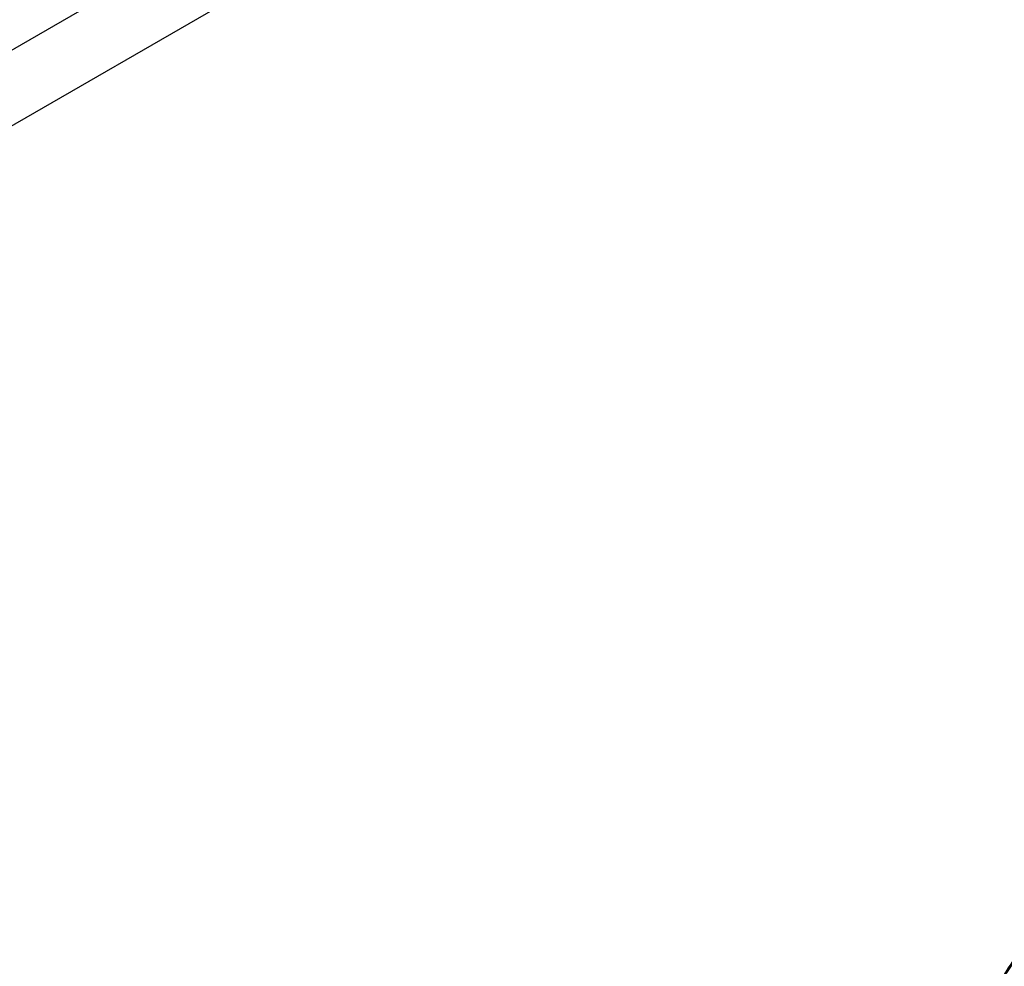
# Model space of a CAD drawing. Header units: millimetres. Extents: x 0 to 420, y 0 to 297.
# Tile 32 of 75: x 135 to 145, y 130 to 140. Entities that reach past the tile are written whole.
import ezdxf

# ---------------------------------------------------------------- set-up
doc = ezdxf.new("R2010")
doc.units = ezdxf.units.MM

msp = doc.modelspace()

# ---------------------------------------------------------------- linework, layer by layer
at = {"color": 8, "linetype": 'Continuous', "lineweight": 25}
for p, q in [((153.39, 150.278), (126.071, 134.507)), ((154.079, 149.881), (130.821, 136.455))]:
    msp.add_line(p, q, dxfattribs=at)
at = {"color": 7, "linetype": 'Continuous', "lineweight": 25}
for points, knots in [([(144.026, 127.228), (144.226, 127.658), (144.626, 128.519), (145.385, 129.802), (146.258, 131.075), (147.253, 132.334), (148.367, 133.575), (149.588, 134.798), (150.496, 135.592), (150.95, 135.989)], [0, 0, 0, 0, 0.1429876, 0.2859481, 0.428796, 0.5716639, 0.714437, 0.8572356, 1, 1, 1, 1]), ([(150.62, 135.957), (150.404, 135.771), (149.969, 135.396), (149.346, 134.82), (148.742, 134.233), (148.165, 133.637), (147.612, 133.033), (147.084, 132.421), (146.582, 131.8), (146.107, 131.172), (145.657, 130.536), (145.237, 129.893), (144.95, 129.431), (144.811, 129.182), (144.794, 129.152)], [0, 0, 0, 0, 0.088559, 0.178145, 0.267788, 0.357491, 0.447258, 0.537096, 0.62701, 0.717007, 0.807095, 0.897284, 0.987582, 1, 1, 1, 1]), ([(145.879, 130.8), (145.873, 130.792), (145.815, 130.712), (145.651, 130.481), (145.378, 130.085), (145.039, 129.564), (144.683, 128.976), (144.331, 128.346), (143.999, 127.698), (143.804, 127.265), (143.707, 127.05)], [0, 0, 0, 0, 0.006781, 0.064734, 0.185728, 0.325306, 0.48347, 0.655855, 0.828388, 1, 1, 1, 1])]:
    msp.add_open_spline(points, degree=3, knots=knots, dxfattribs=at)

doc.saveas('drawing.dxf')
